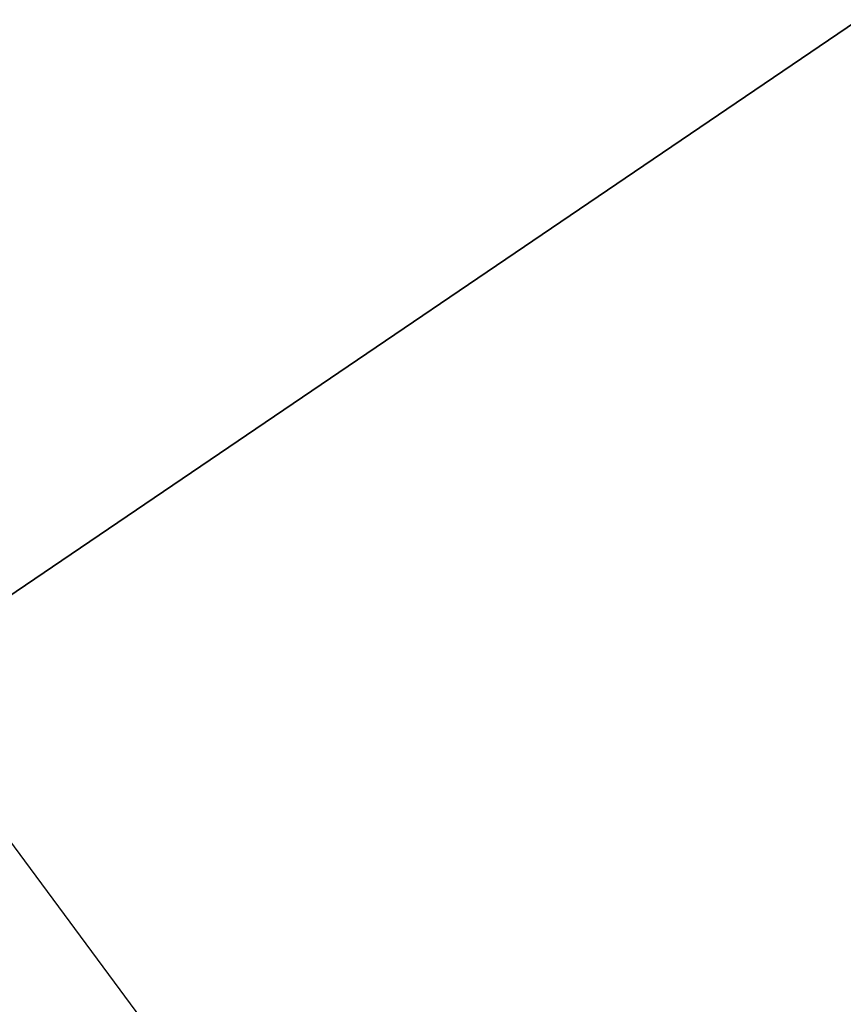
# Model space of a CAD drawing. Extents: x 1239 to 1951, y -365 to 347.
# Tile 85 of 202: x 1472.148 to 1472.348, y -92.614 to -92.375. Entities that reach past the tile are written whole.
import ezdxf

# ---------------------------------------------------------------- set-up
doc = ezdxf.new("R2010")
doc.units = 0
doc.header["$LTSCALE"] = 25.4
doc.layers.get('0').update_dxf_attribs({"color": 13, "linetype": 'CONTINUOUS'})

# ---------------------------------------------------------------- blocks, each defined once
blk = doc.blocks.new('GRUPUJ_10')
at = {"color": 0}
mesh = blk.add_polyface(dxfattribs=at)
corners = [(225.37781, 281.02278, 403.84665), (231.02527, 270.42368, 404.061), (224.68192, 280.62814, 404.061), (231.68713, 270.87305, 403.84665)]
mesh.append_faces([[corners[k] for k in face] for face in [(0, 1, 2), (1, 0, 3)]], dxfattribs={"vtx0": -1, "color": 0})
mesh = blk.add_polyface(dxfattribs=at)
corners = [(231.11392, 270.48388, 405.04666), (225.02988, 280.82546, 404.75381), (224.77515, 280.68102, 405.04666), (231.3562, 270.64836, 404.75381)]
mesh.append_faces([[corners[k] for k in face] for face in [(0, 1, 2), (1, 0, 3)]], dxfattribs={"vtx0": -1, "color": 0})
mesh = blk.add_polyface(dxfattribs=at)
corners = [(238.25269, 260.82988, 405.04666), (231.02527, 270.42368, 405.44669), (238.16913, 260.76273, 405.44669), (231.11392, 270.48388, 405.04666)]
mesh.append_faces([[corners[k] for k in face] for face in [(0, 1, 2), (1, 0, 3)]], dxfattribs={"vtx0": -1, "color": 0})
mesh = blk.add_polyface(dxfattribs=at)
corners = [(231.02527, 270.42368, 404.061), (237.71265, 260.39586, 404.64664), (230.54074, 270.09473, 404.64664), (238.16913, 260.76273, 404.061)]
mesh.append_faces([[corners[k] for k in face] for face in [(0, 1, 2), (1, 0, 3)]], dxfattribs={"vtx0": -1, "color": 0})
mesh = blk.add_polyface(dxfattribs=at)
corners = [(231.02527, 270.42368, 405.44669), (238.16913, 260.76273, 431.84665), (238.16913, 260.76273, 405.44669)]
mesh.append_faces([[corners[k] for k in face] for face in [(0, 1, 2)]], dxfattribs={"color": 0})
blk = doc.blocks.new('CRISTAL-L-7631-7630_STL_1')
at = {"color": 250}
blk.add_blockref('GRUPUJ_10', (146.53418, -354.22995, 165.37241), dxfattribs=at)
blk = doc.blocks.new('GRUPUJ_16')
at = {"color": 0}
blk.add_blockref('CRISTAL-L-7631-7630_STL_1', (-144.99028, 356.0603, -7.21906), dxfattribs=at)
blk = doc.blocks.new('GRUPUJ_5')
at = {"color": 0}
blk.add_blockref('GRUPUJ_16', (0, 0), dxfattribs=at)

msp = doc.modelspace()

# ---------------------------------------------------------------- block references
at = {"color": 0}
msp.add_blockref('GRUPUJ_5', (1239.459, -364.84932), dxfattribs=at)

doc.saveas('drawing.dxf')
